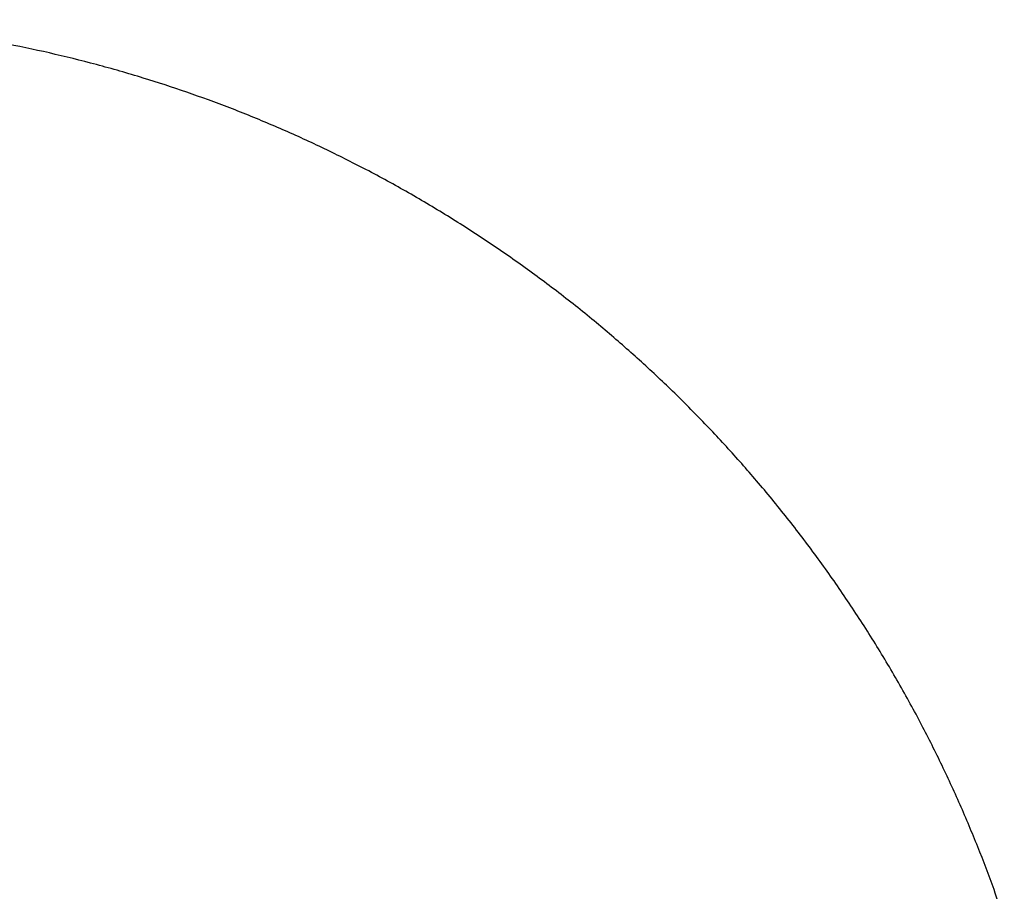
# Model space of a CAD drawing. Header units: millimetres. Extents: x 8 to 602, y 12 to 515.
# Tile 11 of 48: x 315 to 337, y 266 to 286. Entities that reach past the tile are written whole.
import ezdxf

# ---------------------------------------------------------------- set-up
doc = ezdxf.new("R2010")
doc.units = ezdxf.units.MM

msp = doc.modelspace()

# ---------------------------------------------------------------- linework, layer by layer
at = {"color": 7, "linetype": 'Continuous', "lineweight": 30}
msp.add_open_spline([(337.445, 265.172), (337.368, 265.402), (337.182, 265.96), (336.846, 266.832), (336.444, 267.792), (336.007, 268.737), (335.529, 269.683), (335.009, 270.628), (334.445, 271.568), (333.848, 272.486), (333.219, 273.383), (332.555, 274.257), (331.871, 275.093), (331.171, 275.889), (330.457, 276.646), (329.718, 277.376), (328.955, 278.078), (328.155, 278.766), (327.315, 279.436), (326.436, 280.087), (325.533, 280.706), (324.606, 281.293), (323.655, 281.847), (322.7, 282.357), (321.745, 282.825), (320.794, 283.25), (319.828, 283.642), (318.85, 283.999), (317.839, 284.328), (316.796, 284.627), (315.725, 284.892), (314.647, 285.118), (313.565, 285.303), (312.479, 285.449), (311.411, 285.553), (310.36, 285.618), (309.327, 285.646), (308.291, 285.638), (307.254, 285.594), (306.196, 285.512), (305.121, 285.39), (304.033, 285.226), (302.953, 285.024), (301.884, 284.783), (300.825, 284.503), (299.796, 284.191), (298.797, 283.849), (297.827, 283.478), (296.868, 283.072), (295.923, 282.633), (294.979, 282.153), (294.037, 281.631), (293.099, 281.066), (292.183, 280.467), (291.288, 279.835), (290.414, 279.168), (289.58, 278.481), (288.785, 277.778), (288.03, 277.062), (287.302, 276.321), (286.603, 275.557), (285.918, 274.755), (285.251, 273.915), (284.602, 273.034), (283.985, 272.128), (283.4, 271.199), (282.848, 270.246), (282.34, 269.29), (281.876, 268.336), (281.454, 267.387), (281.066, 266.427), (280.713, 265.456), (280.388, 264.455), (280.093, 263.424), (279.829, 262.36), (279.604, 261.284), (279.418, 260.198), (279.271, 259.105), (279.166, 258.03), (279.1, 256.974), (279.071, 255.94), (279.078, 254.906), (279.12, 253.874), (279.2, 252.822), (279.319, 251.75), (279.48, 250.661), (279.681, 249.577), (279.921, 248.501), (280.199, 247.437), (280.51, 246.407), (280.837, 245.439), (281.074, 244.828), (281.187, 244.537)], degree=3, knots=[0, 0, 0, 0, 0.007579, 0.018392, 0.029251, 0.040129, 0.050966, 0.062424, 0.073856, 0.085271, 0.096683, 0.108132, 0.119615, 0.13046, 0.141309, 0.152151, 0.162968, 0.17375, 0.185163, 0.196567, 0.207979, 0.219415, 0.230896, 0.242412, 0.253286, 0.26416, 0.275022, 0.285878, 0.296749, 0.308281, 0.3198, 0.331288, 0.342731, 0.354146, 0.365551, 0.376308, 0.387082, 0.397887, 0.408722, 0.419569, 0.431071, 0.442558, 0.454015, 0.465432, 0.476845, 0.488273, 0.49907, 0.509899, 0.520768, 0.531646, 0.542474, 0.553917, 0.565334, 0.576741, 0.588157, 0.599617, 0.611114, 0.621969, 0.632822, 0.643657, 0.654459, 0.665232, 0.67664, 0.688045, 0.699462, 0.710909, 0.722398, 0.733911, 0.744768, 0.755606, 0.766406, 0.777167, 0.787917, 0.799323, 0.810748, 0.822207, 0.833711, 0.845214, 0.856701, 0.867515, 0.878308, 0.889077, 0.899841, 0.910629, 0.922094, 0.933578, 0.945078, 0.956584, 0.968052, 0.979485, 0.990245, 1, 1, 1, 1], dxfattribs=at)

doc.saveas('drawing.dxf')
